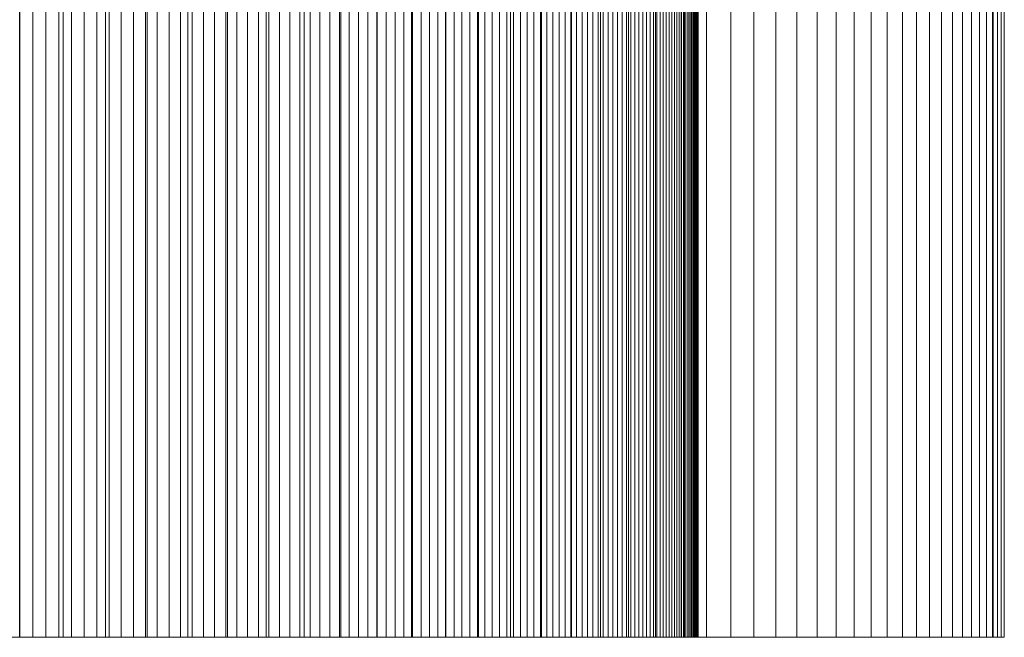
# Model space of a CAD drawing. Header units: centimetres. Extents: x -72 to 74, y -14 to 13.
# Tile 58 of 61: x 71.24 to 74.43, y 9.3 to 11.3. Entities that reach past the tile are written whole.
import ezdxf

# ---------------------------------------------------------------- set-up
doc = ezdxf.new("R2010")
doc.units = ezdxf.units.CM
doc.header["$LTSCALE"] = 2.54
doc.layers.add('Lucido design-1', color=7, linetype='Continuous')

# ---------------------------------------------------------------- blocks, each defined once
blk = doc.blocks.new('Gruppo-2-1')
at = {"color": 230, "linetype": 'Continuous', "lineweight": 9}
for points in [[(29.3447, 13.3, -58.895), (29.3447, 9.3, -58.895), (74.3955, 9.3, -58.895), (74.3955, 13.3, -58.895)], [(73.3955, 13.3, -57.895), (73.3955, 9.3, -57.895), (29.3447, 9.3, -57.895), (29.3447, 13.3, -57.895)], [(71.2015, 13.3, 109.9113), (71.2015, 9.3, 109.9113), (71.2444, 9.3, 109.7814), (71.2444, 13.3, 109.7814)], [(71.3841, 13.3, 112.3548), (71.3841, 9.3, 112.3548), (71.2432, 9.3, 112.7128), (71.2432, 13.3, 112.7128)], [(71.2444, 13.3, 109.7814), (71.2444, 9.3, 109.7814), (71.2868, 9.3, 109.6514), (71.2868, 13.3, 109.6514)], [(71.2868, 13.3, 109.6514), (71.2868, 9.3, 109.6514), (71.3289, 9.3, 109.5213), (71.3289, 13.3, 109.5213)], [(71.3289, 13.3, 109.5213), (71.3289, 9.3, 109.5213), (71.3705, 9.3, 109.391), (71.3705, 13.3, 109.391)], [(71.3705, 13.3, 109.391), (71.3705, 9.3, 109.391), (71.4118, 9.3, 109.2606), (71.4118, 13.3, 109.2606)], [(71.5219, 13.3, 111.9957), (71.5219, 9.3, 111.9957), (71.3841, 9.3, 112.3548), (71.3841, 13.3, 112.3548)], [(71.4118, 13.3, 109.2606), (71.4118, 9.3, 109.2606), (71.4526, 9.3, 109.1301), (71.4526, 13.3, 109.1301)], [(71.4526, 13.3, 109.1301), (71.4526, 9.3, 109.1301), (71.4931, 9.3, 108.9994), (71.4931, 13.3, 108.9994)], [(71.4931, 13.3, 108.9994), (71.4931, 9.3, 108.9994), (71.5331, 9.3, 108.8687), (71.5331, 13.3, 108.8687)], [(71.6566, 13.3, 111.6355), (71.6566, 9.3, 111.6355), (71.5219, 9.3, 111.9957), (71.5219, 13.3, 111.9957)], [(71.5331, 13.3, 108.8687), (71.5331, 9.3, 108.8687), (71.5727, 9.3, 108.7378), (71.5727, 13.3, 108.7378)], [(71.5727, 13.3, 108.7378), (71.5727, 9.3, 108.7378), (71.6119, 9.3, 108.6068), (71.6119, 13.3, 108.6068)], [(71.6119, 13.3, 108.6068), (71.6119, 9.3, 108.6068), (71.6508, 9.3, 108.4756), (71.6508, 13.3, 108.4756)], [(71.6508, 13.3, 108.4756), (71.6508, 9.3, 108.4756), (71.6892, 9.3, 108.3444), (71.6892, 13.3, 108.3444)], [(71.7882, 13.3, 111.2741), (71.7882, 9.3, 111.2741), (71.6566, 9.3, 111.6355), (71.6566, 13.3, 111.6355)], [(71.6892, 13.3, 108.3444), (71.6892, 9.3, 108.3444), (71.7272, 9.3, 108.213), (71.7272, 13.3, 108.213)], [(71.7272, 13.3, 108.213), (71.7272, 9.3, 108.213), (71.7647, 9.3, 108.0815), (71.7647, 13.3, 108.0815)], [(71.7647, 13.3, 108.0815), (71.7647, 9.3, 108.0815), (71.8019, 9.3, 107.9499), (71.8019, 13.3, 107.9499)], [(71.9168, 13.3, 110.9116), (71.9168, 9.3, 110.9116), (71.7882, 9.3, 111.2741), (71.7882, 13.3, 111.2741)], [(71.8019, 13.3, 107.9499), (71.8019, 9.3, 107.9499), (71.8387, 9.3, 107.8182), (71.8387, 13.3, 107.8182)], [(71.8387, 13.3, 107.8182), (71.8387, 9.3, 107.8182), (71.875, 9.3, 107.6863), (71.875, 13.3, 107.6863)], [(71.875, 13.3, 107.6863), (71.875, 9.3, 107.6863), (71.911, 9.3, 107.5544), (71.911, 13.3, 107.5544)], [(71.911, 13.3, 107.5544), (71.911, 9.3, 107.5544), (71.9465, 9.3, 107.4223), (71.9465, 13.3, 107.4223)], [(72.0422, 13.3, 110.548), (72.0422, 9.3, 110.548), (71.9168, 9.3, 110.9116), (71.9168, 13.3, 110.9116)], [(71.9465, 13.3, 107.4223), (71.9465, 9.3, 107.4223), (71.9817, 9.3, 107.2902), (71.9817, 13.3, 107.2902)], [(71.9817, 13.3, 107.2902), (71.9817, 9.3, 107.2902), (72.0164, 9.3, 107.1579), (72.0164, 13.3, 107.1579)], [(72.0164, 13.3, 107.1579), (72.0164, 9.3, 107.1579), (72.0507, 9.3, 107.0255), (72.0507, 13.3, 107.0255)], [(72.1645, 13.3, 110.1833), (72.1645, 9.3, 110.1833), (72.0422, 9.3, 110.548), (72.0422, 13.3, 110.548)], [(72.0507, 13.3, 107.0255), (72.0507, 9.3, 107.0255), (72.0846, 9.3, 106.893), (72.0846, 13.3, 106.893)], [(72.0846, 13.3, 106.893), (72.0846, 9.3, 106.893), (72.1181, 9.3, 106.7604), (72.1181, 13.3, 106.7604)], [(72.1181, 13.3, 106.7604), (72.1181, 9.3, 106.7604), (72.1511, 9.3, 106.6277), (72.1511, 13.3, 106.6277)], [(72.1511, 13.3, 106.6277), (72.1511, 9.3, 106.6277), (72.1838, 9.3, 106.4949), (72.1838, 13.3, 106.4949)], [(72.2837, 13.3, 109.8176), (72.2837, 9.3, 109.8176), (72.1645, 9.3, 110.1833), (72.1645, 13.3, 110.1833)], [(72.1838, 13.3, 106.4949), (72.1838, 9.3, 106.4949), (72.216, 9.3, 106.362), (72.216, 13.3, 106.362)], [(72.216, 13.3, 106.362), (72.216, 9.3, 106.362), (72.2479, 9.3, 106.229), (72.2479, 13.3, 106.229)], [(72.2479, 13.3, 106.229), (72.2479, 9.3, 106.229), (72.2793, 9.3, 106.0959), (72.2793, 13.3, 106.0959)], [(72.2793, 13.3, 106.0959), (72.2793, 9.3, 106.0959), (72.3103, 9.3, 105.9627), (72.3103, 13.3, 105.9627)], [(72.3998, 13.3, 109.4509), (72.3998, 9.3, 109.4509), (72.2837, 9.3, 109.8176), (72.2837, 13.3, 109.8176)], [(72.3103, 13.3, 105.9627), (72.3103, 9.3, 105.9627), (72.3409, 9.3, 105.8294), (72.3409, 13.3, 105.8294)], [(72.3409, 13.3, 105.8294), (72.3409, 9.3, 105.8294), (72.3711, 9.3, 105.696), (72.3711, 13.3, 105.696)], [(72.3711, 13.3, 105.696), (72.3711, 9.3, 105.696), (72.4008, 9.3, 105.5625), (72.4008, 13.3, 105.5625)], [(72.5127, 13.3, 109.0832), (72.5127, 9.3, 109.0832), (72.3998, 9.3, 109.4509), (72.3998, 13.3, 109.4509)], [(72.4008, 13.3, 105.5625), (72.4008, 9.3, 105.5625), (72.4302, 9.3, 105.429), (72.4302, 13.3, 105.429)], [(72.4302, 13.3, 105.429), (72.4302, 9.3, 105.429), (72.4591, 9.3, 105.2953), (72.4591, 13.3, 105.2953)], [(72.4591, 13.3, 105.2953), (72.4591, 9.3, 105.2953), (72.4876, 9.3, 105.1615), (72.4876, 13.3, 105.1615)], [(72.4876, 13.3, 105.1615), (72.4876, 9.3, 105.1615), (72.5157, 9.3, 105.0277), (72.5157, 13.3, 105.0277)], [(72.6225, 13.3, 108.7146), (72.6225, 9.3, 108.7146), (72.5127, 9.3, 109.0832), (72.5127, 13.3, 109.0832)], [(72.5157, 13.3, 105.0277), (72.5157, 9.3, 105.0277), (72.5434, 9.3, 104.8938), (72.5434, 13.3, 104.8938)], [(72.5434, 13.3, 104.8938), (72.5434, 9.3, 104.8938), (72.5707, 9.3, 104.7598), (72.5707, 13.3, 104.7598)], [(72.5707, 13.3, 104.7598), (72.5707, 9.3, 104.7598), (72.5975, 9.3, 104.6257), (72.5975, 13.3, 104.6257)], [(72.5975, 13.3, 104.6257), (72.5975, 9.3, 104.6257), (72.6239, 9.3, 104.4915), (72.6239, 13.3, 104.4915)], [(72.7291, 13.3, 108.345), (72.7291, 9.3, 108.345), (72.6225, 9.3, 108.7146), (72.6225, 13.3, 108.7146)], [(72.6239, 13.3, 104.4915), (72.6239, 9.3, 104.4915), (72.65, 9.3, 104.3572), (72.65, 13.3, 104.3572)], [(72.65, 13.3, 104.3572), (72.65, 9.3, 104.3572), (72.6756, 9.3, 104.2229), (72.6756, 13.3, 104.2229)], [(72.6756, 13.3, 104.2229), (72.6756, 9.3, 104.2229), (72.7007, 9.3, 104.0885), (72.7007, 13.3, 104.0885)], [(72.7007, 13.3, 104.0885), (72.7007, 9.3, 104.0885), (72.7255, 9.3, 103.954), (72.7255, 13.3, 103.954)], [(72.7255, 13.3, 103.954), (72.7255, 9.3, 103.954), (72.7499, 9.3, 103.8194), (72.7499, 13.3, 103.8194)], [(72.8326, 13.3, 107.9746), (72.8326, 9.3, 107.9746), (72.7291, 9.3, 108.345), (72.7291, 13.3, 108.345)], [(72.7499, 13.3, 103.8194), (72.7499, 9.3, 103.8194), (72.7738, 9.3, 103.6847), (72.7738, 13.3, 103.6847)], [(72.7738, 13.3, 103.6847), (72.7738, 9.3, 103.6847), (72.7973, 9.3, 103.55), (72.7973, 13.3, 103.55)], [(72.7973, 13.3, 103.55), (72.7973, 9.3, 103.55), (72.8204, 9.3, 103.4152), (72.8204, 13.3, 103.4152)], [(72.8204, 13.3, 103.4152), (72.8204, 9.3, 103.4152), (72.843, 9.3, 103.2804), (72.843, 13.3, 103.2804)], [(72.9329, 13.3, 107.6033), (72.9329, 9.3, 107.6033), (72.8326, 9.3, 107.9746), (72.8326, 13.3, 107.9746)], [(72.843, 13.3, 103.2804), (72.843, 9.3, 103.2804), (72.8653, 9.3, 103.1454), (72.8653, 13.3, 103.1454)], [(72.8653, 13.3, 103.1454), (72.8653, 9.3, 103.1454), (72.8871, 9.3, 103.0104), (72.8871, 13.3, 103.0104)], [(72.8871, 13.3, 103.0104), (72.8871, 9.3, 103.0104), (72.9085, 9.3, 102.8753), (72.9085, 13.3, 102.8753)], [(72.9085, 13.3, 102.8753), (72.9085, 9.3, 102.8753), (72.9295, 9.3, 102.7402), (72.9295, 13.3, 102.7402)], [(72.9295, 13.3, 102.7402), (72.9295, 9.3, 102.7402), (72.9501, 9.3, 102.605), (72.9501, 13.3, 102.605)], [(73.03, 13.3, 107.2311), (73.03, 9.3, 107.2311), (72.9329, 9.3, 107.6033), (72.9329, 13.3, 107.6033)], [(72.9501, 13.3, 102.605), (72.9501, 9.3, 102.605), (72.9703, 9.3, 102.4697), (72.9703, 13.3, 102.4697)], [(72.9703, 13.3, 102.4697), (72.9703, 9.3, 102.4697), (72.99, 9.3, 102.3344), (72.99, 13.3, 102.3344)], [(72.99, 13.3, 102.3344), (72.99, 9.3, 102.3344), (73.0093, 9.3, 102.199), (73.0093, 13.3, 102.199)], [(73.0093, 13.3, 102.199), (73.0093, 9.3, 102.199), (73.0282, 9.3, 102.0636), (73.0282, 13.3, 102.0636)], [(73.0282, 13.3, 102.0636), (73.0282, 9.3, 102.0636), (73.0467, 9.3, 101.9281), (73.0467, 13.3, 101.9281)], [(73.124, 13.3, 106.8581), (73.124, 9.3, 106.8581), (73.03, 9.3, 107.2311), (73.03, 13.3, 107.2311)], [(73.0467, 13.3, 101.9281), (73.0467, 9.3, 101.9281), (73.0647, 9.3, 101.7925), (73.0647, 13.3, 101.7925)], [(73.0647, 13.3, 101.7925), (73.0647, 9.3, 101.7925), (73.0823, 9.3, 101.6569), (73.0823, 13.3, 101.6569)], [(73.0823, 13.3, 101.6569), (73.0823, 9.3, 101.6569), (73.0995, 9.3, 101.5212), (73.0995, 13.3, 101.5212)], [(73.0995, 13.3, 101.5212), (73.0995, 9.3, 101.5212), (73.1163, 9.3, 101.3855), (73.1163, 13.3, 101.3855)], [(73.1163, 13.3, 101.3855), (73.1163, 9.3, 101.3855), (73.1327, 9.3, 101.2497), (73.1327, 13.3, 101.2497)], [(73.2147, 13.3, 106.4844), (73.2147, 9.3, 106.4844), (73.124, 9.3, 106.8581), (73.124, 13.3, 106.8581)], [(73.1327, 13.3, 101.2497), (73.1327, 9.3, 101.2497), (73.1486, 9.3, 101.1139), (73.1486, 13.3, 101.1139)], [(73.1486, 13.3, 101.1139), (73.1486, 9.3, 101.1139), (73.1642, 9.3, 100.978), (73.1642, 13.3, 100.978)], [(73.1642, 13.3, 100.978), (73.1642, 9.3, 100.978), (73.1792, 9.3, 100.8421), (73.1792, 13.3, 100.8421)], [(73.1792, 13.3, 100.8421), (73.1792, 9.3, 100.8421), (73.1939, 9.3, 100.7061), (73.1939, 13.3, 100.7061)], [(73.1939, 13.3, 100.7061), (73.1939, 9.3, 100.7061), (73.2082, 9.3, 100.5701), (73.2082, 13.3, 100.5701)], [(73.2082, 13.3, 100.5701), (73.2082, 9.3, 100.5701), (73.222, 9.3, 100.434), (73.222, 13.3, 100.434)], [(73.3023, 13.3, 106.1098), (73.3023, 9.3, 106.1098), (73.2147, 9.3, 106.4844), (73.2147, 13.3, 106.4844)], [(73.222, 13.3, 100.434), (73.222, 9.3, 100.434), (73.2354, 9.3, 100.2979), (73.2354, 13.3, 100.2979)], [(73.2354, 13.3, 100.2979), (73.2354, 9.3, 100.2979), (73.2484, 9.3, 100.1618), (73.2484, 13.3, 100.1618)], [(73.2484, 13.3, 100.1618), (73.2484, 9.3, 100.1618), (73.2609, 9.3, 100.0256), (73.2609, 13.3, 100.0256)], [(73.2609, 13.3, 100.0256), (73.2609, 9.3, 100.0256), (73.2731, 9.3, 99.8894), (73.2731, 13.3, 99.8894)], [(73.2731, 13.3, 99.8894), (73.2731, 9.3, 99.8894), (73.2848, 9.3, 99.7531), (73.2848, 13.3, 99.7531)], [(73.2848, 13.3, 99.7531), (73.2848, 9.3, 99.7531), (73.2961, 9.3, 99.6169), (73.2961, 13.3, 99.6169)], [(73.2961, 13.3, 99.6169), (73.2961, 9.3, 99.6169), (73.3069, 9.3, 99.4805), (73.3069, 13.3, 99.4805)], [(73.3866, 13.3, 105.7346), (73.3866, 9.3, 105.7346), (73.3023, 9.3, 106.1098), (73.3023, 13.3, 106.1098)], [(73.3069, 13.3, 99.4805), (73.3069, 9.3, 99.4805), (73.3174, 9.3, 99.3442), (73.3174, 13.3, 99.3442)], [(73.3174, 13.3, 99.3442), (73.3174, 9.3, 99.3442), (73.3274, 9.3, 99.2078), (73.3274, 13.3, 99.2078)], [(73.3274, 13.3, 99.2078), (73.3274, 9.3, 99.2078), (73.337, 9.3, 99.0714), (73.337, 13.3, 99.0714)], [(73.337, 13.3, 99.0714), (73.337, 9.3, 99.0714), (73.3462, 9.3, 98.9349), (73.3462, 13.3, 98.9349)], [(73.3462, 13.3, 98.9349), (73.3462, 9.3, 98.9349), (73.3549, 9.3, 98.7984), (73.3549, 13.3, 98.7984)], [(73.3549, 13.3, 98.7984), (73.3549, 9.3, 98.7984), (73.3632, 9.3, 98.6619), (73.3632, 13.3, 98.6619)], [(73.3632, 13.3, 98.6619), (73.3632, 9.3, 98.6619), (73.3711, 9.3, 98.5254), (73.3711, 13.3, 98.5254)], [(73.3711, 13.3, 98.5254), (73.3711, 9.3, 98.5254), (73.3786, 9.3, 98.3888), (73.3786, 13.3, 98.3888)], [(73.3786, 13.3, 98.3888), (73.3786, 9.3, 98.3888), (73.3856, 9.3, 98.2523), (73.3856, 13.3, 98.2523)], [(73.3856, 13.3, 98.2523), (73.3856, 9.3, 98.2523), (73.3923, 9.3, 98.1157), (73.3923, 13.3, 98.1157)], [(73.4677, 13.3, 105.3586), (73.4677, 9.3, 105.3586), (73.3866, 9.3, 105.7346), (73.3866, 13.3, 105.7346)], [(73.3923, 13.3, 98.1157), (73.3923, 9.3, 98.1157), (73.3985, 9.3, 97.979), (73.3985, 13.3, 97.979)], [(73.3955, 13.3, 95.1085), (73.3955, 9.3, 95.1085), (73.3955, 9.3, -57.895), (73.3955, 13.3, -57.895)], [(73.4305, 13.3, 95.1078), (73.4305, 9.3, 95.1078), (73.3955, 9.3, 95.1085), (73.3955, 13.3, 95.1085)], [(73.3985, 13.3, 97.979), (73.3985, 9.3, 97.979), (73.4042, 9.3, 97.8424), (73.4042, 13.3, 97.8424)], [(73.4042, 13.3, 97.8424), (73.4042, 9.3, 97.8424), (73.4096, 9.3, 97.7057), (73.4096, 13.3, 97.7057)], [(73.4096, 13.3, 97.7057), (73.4096, 9.3, 97.7057), (73.4145, 9.3, 97.5691), (73.4145, 13.3, 97.5691)], [(73.4145, 13.3, 97.5691), (73.4145, 9.3, 97.5691), (73.419, 9.3, 97.4324), (73.419, 13.3, 97.4324)], [(73.419, 13.3, 97.4324), (73.419, 9.3, 97.4324), (73.4231, 9.3, 97.2957), (73.4231, 13.3, 97.2957)], [(73.4231, 13.3, 97.2957), (73.4231, 9.3, 97.2957), (73.4267, 9.3, 97.159), (73.4267, 13.3, 97.159)], [(73.4267, 13.3, 97.159), (73.4267, 9.3, 97.159), (73.43, 9.3, 97.0223), (73.43, 13.3, 97.0223)], [(73.43, 13.3, 97.0223), (73.43, 9.3, 97.0223), (73.4328, 9.3, 96.8855), (73.4328, 13.3, 96.8855)], [(73.4332, 13.3, 95.2445), (73.4332, 9.3, 95.2445), (73.4305, 9.3, 95.1078), (73.4305, 13.3, 95.1078)], [(73.4328, 13.3, 96.8855), (73.4328, 9.3, 96.8855), (73.4351, 9.3, 96.7488), (73.4351, 13.3, 96.7488)], [(73.4355, 13.3, 95.3813), (73.4355, 9.3, 95.3813), (73.4332, 9.3, 95.2445), (73.4332, 13.3, 95.2445)], [(73.4351, 13.3, 96.7488), (73.4351, 9.3, 96.7488), (73.4371, 9.3, 96.6121), (73.4371, 13.3, 96.6121)], [(73.4374, 13.3, 95.518), (73.4374, 9.3, 95.518), (73.4355, 9.3, 95.3813), (73.4355, 13.3, 95.3813)], [(73.4371, 13.3, 96.6121), (73.4371, 9.3, 96.6121), (73.4386, 9.3, 96.4753), (73.4386, 13.3, 96.4753)], [(73.4389, 13.3, 95.6548), (73.4389, 9.3, 95.6548), (73.4374, 9.3, 95.518), (73.4374, 13.3, 95.518)], [(73.4386, 13.3, 96.4753), (73.4386, 9.3, 96.4753), (73.4397, 9.3, 96.3385), (73.4397, 13.3, 96.3385)], [(73.4399, 13.3, 95.7915), (73.4399, 9.3, 95.7915), (73.4389, 9.3, 95.6548), (73.4389, 13.3, 95.6548)], [(73.4397, 13.3, 96.3385), (73.4397, 9.3, 96.3385), (73.4404, 9.3, 96.2018), (73.4404, 13.3, 96.2018)], [(73.4405, 13.3, 95.9283), (73.4405, 9.3, 95.9283), (73.4399, 9.3, 95.7915), (73.4399, 13.3, 95.7915)], [(73.4404, 13.3, 96.2018), (73.4404, 9.3, 96.2018), (73.4407, 9.3, 96.065), (73.4407, 13.3, 96.065)], [(73.4407, 13.3, 96.065), (73.4407, 9.3, 96.065), (73.4405, 9.3, 95.9283), (73.4405, 13.3, 95.9283)], [(73.5457, 13.3, 104.9819), (73.5457, 9.3, 104.9819), (73.4677, 9.3, 105.3586), (73.4677, 13.3, 105.3586)], [(73.6204, 13.3, 104.6046), (73.6204, 9.3, 104.6046), (73.5457, 9.3, 104.9819), (73.5457, 13.3, 104.9819)], [(73.6918, 13.3, 104.2267), (73.6918, 9.3, 104.2267), (73.6204, 9.3, 104.6046), (73.6204, 13.3, 104.6046)], [(73.7601, 13.3, 103.8482), (73.7601, 9.3, 103.8482), (73.6918, 9.3, 104.2267), (73.6918, 13.3, 104.2267)], [(73.8251, 13.3, 103.4691), (73.8251, 9.3, 103.4691), (73.7601, 9.3, 103.8482), (73.7601, 13.3, 103.8482)], [(73.8868, 13.3, 103.0894), (73.8868, 9.3, 103.0894), (73.8251, 9.3, 103.4691), (73.8251, 13.3, 103.4691)], [(73.9454, 13.3, 102.7093), (73.9454, 9.3, 102.7093), (73.8868, 9.3, 103.0894), (73.8868, 13.3, 103.0894)], [(74.0006, 13.3, 102.3286), (74.0006, 9.3, 102.3286), (73.9454, 9.3, 102.7093), (73.9454, 13.3, 102.7093)], [(74.0526, 13.3, 101.9475), (74.0526, 9.3, 101.9475), (74.0006, 9.3, 102.3286), (74.0006, 13.3, 102.3286)], [(74.1014, 13.3, 101.566), (74.1014, 9.3, 101.566), (74.0526, 9.3, 101.9475), (74.0526, 13.3, 101.9475)], [(74.1469, 13.3, 101.1841), (74.1469, 9.3, 101.1841), (74.1014, 9.3, 101.566), (74.1014, 13.3, 101.566)], [(74.1891, 13.3, 100.8018), (74.1891, 9.3, 100.8018), (74.1469, 9.3, 101.1841), (74.1469, 13.3, 101.1841)], [(74.228, 13.3, 100.4191), (74.228, 9.3, 100.4191), (74.1891, 9.3, 100.8018), (74.1891, 13.3, 100.8018)], [(74.2637, 13.3, 100.0362), (74.2637, 9.3, 100.0362), (74.228, 9.3, 100.4191), (74.228, 13.3, 100.4191)], [(74.2961, 13.3, 99.6529), (74.2961, 9.3, 99.6529), (74.2637, 9.3, 100.0362), (74.2637, 13.3, 100.0362)], [(74.3252, 13.3, 99.2694), (74.3252, 9.3, 99.2694), (74.2961, 9.3, 99.6529), (74.2961, 13.3, 99.6529)], [(74.3511, 13.3, 98.8856), (74.3511, 9.3, 98.8856), (74.3252, 9.3, 99.2694), (74.3252, 13.3, 99.2694)], [(74.3737, 13.3, 98.5016), (74.3737, 9.3, 98.5016), (74.3511, 9.3, 98.8856), (74.3511, 13.3, 98.8856)], [(74.393, 13.3, 98.1175), (74.393, 9.3, 98.1175), (74.3737, 9.3, 98.5016), (74.3737, 13.3, 98.5016)], [(74.409, 13.3, 97.7332), (74.409, 9.3, 97.7332), (74.393, 9.3, 98.1175), (74.393, 13.3, 98.1175)], [(74.3955, 13.3, 94.8454), (74.3955, 9.3, 94.8454), (74.4314, 9.3, 94.8446), (74.4314, 13.3, 94.8446)], [(74.3955, 13.3, -58.895), (74.3955, 9.3, -58.895), (74.3955, 9.3, 94.8454), (74.3955, 13.3, 94.8454)], [(74.4217, 13.3, 97.3488), (74.4217, 9.3, 97.3488), (74.409, 9.3, 97.7332), (74.409, 13.3, 97.7332)], [(74.4314, 13.3, 94.8446), (74.4314, 9.3, 94.8446), (74.4217, 9.3, 97.3488), (74.4217, 13.3, 97.3488)]]:
    blk.add_3dface(points, dxfattribs=at)
for points, invisible_edges in [([(29.3447, 9.3, -58.895), (29.3447, 9.3, -57.895), (73.3955, 9.3, -57.895), (29.3447, 9.3, -58.895)], 12), ([(74.3955, 9.3, -58.895), (29.3447, 9.3, -58.895), (73.3955, 9.3, -57.895), (74.3955, 9.3, -58.895)], 14), ([(70.4611, 9.3, 111.9701), (71.2432, 9.3, 112.7128), (71.5219, 9.3, 111.9957), (70.4611, 9.3, 111.9701)], 15), ([(70.5103, 9.3, 111.8425), (70.4611, 9.3, 111.9701), (71.5219, 9.3, 111.9957), (70.5103, 9.3, 111.8425)], 14), ([(70.5592, 9.3, 111.7148), (70.5103, 9.3, 111.8425), (71.5219, 9.3, 111.9957), (70.5592, 9.3, 111.7148)], 14), ([(70.6077, 9.3, 111.5869), (70.5592, 9.3, 111.7148), (71.5219, 9.3, 111.9957), (70.6077, 9.3, 111.5869)], 14), ([(70.6558, 9.3, 111.4589), (70.6077, 9.3, 111.5869), (71.5219, 9.3, 111.9957), (70.6558, 9.3, 111.4589)], 14), ([(70.7034, 9.3, 111.3307), (70.6558, 9.3, 111.4589), (71.5219, 9.3, 111.9957), (70.7034, 9.3, 111.3307)], 14), ([(70.7034, 9.3, 111.3307), (71.5219, 9.3, 111.9957), (71.7882, 9.3, 111.2741), (70.7034, 9.3, 111.3307)], 15), ([(70.7507, 9.3, 111.2024), (70.7034, 9.3, 111.3307), (71.7882, 9.3, 111.2741), (70.7507, 9.3, 111.2024)], 14), ([(70.7976, 9.3, 111.0739), (70.7507, 9.3, 111.2024), (71.7882, 9.3, 111.2741), (70.7976, 9.3, 111.0739)], 14), ([(70.8441, 9.3, 110.9453), (70.7976, 9.3, 111.0739), (71.7882, 9.3, 111.2741), (70.8441, 9.3, 110.9453)], 14), ([(70.8902, 9.3, 110.8165), (70.8441, 9.3, 110.9453), (71.7882, 9.3, 111.2741), (70.8902, 9.3, 110.8165)], 14), ([(70.8902, 9.3, 110.8165), (71.7882, 9.3, 111.2741), (71.9168, 9.3, 110.9116), (70.8902, 9.3, 110.8165)], 13), ([(70.9359, 9.3, 110.6876), (70.8902, 9.3, 110.8165), (71.9168, 9.3, 110.9116), (70.9359, 9.3, 110.6876)], 14), ([(70.9811, 9.3, 110.5586), (70.9359, 9.3, 110.6876), (71.9168, 9.3, 110.9116), (70.9811, 9.3, 110.5586)], 14), ([(71.026, 9.3, 110.4294), (70.9811, 9.3, 110.5586), (71.9168, 9.3, 110.9116), (71.026, 9.3, 110.4294)], 14), ([(71.0705, 9.3, 110.3), (71.026, 9.3, 110.4294), (71.9168, 9.3, 110.9116), (71.0705, 9.3, 110.3)], 14), ([(71.1146, 9.3, 110.1706), (71.0705, 9.3, 110.3), (71.9168, 9.3, 110.9116), (71.1146, 9.3, 110.1706)], 14), ([(71.1146, 9.3, 110.1706), (71.9168, 9.3, 110.9116), (72.1645, 9.3, 110.1833), (71.1146, 9.3, 110.1706)], 15), ([(71.1582, 9.3, 110.041), (71.1146, 9.3, 110.1706), (72.1645, 9.3, 110.1833), (71.1582, 9.3, 110.041)], 14), ([(71.2015, 9.3, 109.9113), (71.1582, 9.3, 110.041), (72.1645, 9.3, 110.1833), (71.2015, 9.3, 109.9113)], 14), ([(71.2444, 9.3, 109.7814), (71.2015, 9.3, 109.9113), (72.1645, 9.3, 110.1833), (71.2444, 9.3, 109.7814)], 14), ([(71.2432, 9.3, 112.7128), (71.3841, 9.3, 112.3548), (71.5219, 9.3, 111.9957), (71.2432, 9.3, 112.7128)], 12), ([(71.2868, 9.3, 109.6514), (71.2444, 9.3, 109.7814), (72.1645, 9.3, 110.1833), (71.2868, 9.3, 109.6514)], 14), ([(71.3289, 9.3, 109.5213), (71.2868, 9.3, 109.6514), (72.1645, 9.3, 110.1833), (71.3289, 9.3, 109.5213)], 14), ([(71.3289, 9.3, 109.5213), (72.1645, 9.3, 110.1833), (72.3998, 9.3, 109.4509), (71.3289, 9.3, 109.5213)], 15), ([(71.3705, 9.3, 109.391), (71.3289, 9.3, 109.5213), (72.3998, 9.3, 109.4509), (71.3705, 9.3, 109.391)], 14), ([(71.4118, 9.3, 109.2606), (71.3705, 9.3, 109.391), (72.3998, 9.3, 109.4509), (71.4118, 9.3, 109.2606)], 14), ([(71.4526, 9.3, 109.1301), (71.4118, 9.3, 109.2606), (72.3998, 9.3, 109.4509), (71.4526, 9.3, 109.1301)], 14), ([(71.4931, 9.3, 108.9994), (71.4526, 9.3, 109.1301), (72.3998, 9.3, 109.4509), (71.4931, 9.3, 108.9994)], 14), ([(71.4931, 9.3, 108.9994), (72.3998, 9.3, 109.4509), (72.5127, 9.3, 109.0832), (71.4931, 9.3, 108.9994)], 13), ([(71.5331, 9.3, 108.8687), (71.4931, 9.3, 108.9994), (72.5127, 9.3, 109.0832), (71.5331, 9.3, 108.8687)], 14), ([(71.5219, 9.3, 111.9957), (71.6566, 9.3, 111.6355), (71.7882, 9.3, 111.2741), (71.5219, 9.3, 111.9957)], 12), ([(71.5727, 9.3, 108.7378), (71.5331, 9.3, 108.8687), (72.5127, 9.3, 109.0832), (71.5727, 9.3, 108.7378)], 14), ([(71.6119, 9.3, 108.6068), (71.5727, 9.3, 108.7378), (72.5127, 9.3, 109.0832), (71.6119, 9.3, 108.6068)], 14), ([(71.6508, 9.3, 108.4756), (71.6119, 9.3, 108.6068), (72.5127, 9.3, 109.0832), (71.6508, 9.3, 108.4756)], 14), ([(71.6508, 9.3, 108.4756), (72.5127, 9.3, 109.0832), (72.7291, 9.3, 108.345), (71.6508, 9.3, 108.4756)], 15), ([(71.6892, 9.3, 108.3444), (71.6508, 9.3, 108.4756), (72.7291, 9.3, 108.345), (71.6892, 9.3, 108.3444)], 14), ([(71.7272, 9.3, 108.213), (71.6892, 9.3, 108.3444), (72.7291, 9.3, 108.345), (71.7272, 9.3, 108.213)], 14), ([(71.7647, 9.3, 108.0815), (71.7272, 9.3, 108.213), (72.7291, 9.3, 108.345), (71.7647, 9.3, 108.0815)], 14), ([(71.8019, 9.3, 107.9499), (71.7647, 9.3, 108.0815), (72.7291, 9.3, 108.345), (71.8019, 9.3, 107.9499)], 14), ([(71.8019, 9.3, 107.9499), (72.7291, 9.3, 108.345), (72.8326, 9.3, 107.9746), (71.8019, 9.3, 107.9499)], 13), ([(71.8387, 9.3, 107.8182), (71.8019, 9.3, 107.9499), (72.8326, 9.3, 107.9746), (71.8387, 9.3, 107.8182)], 14), ([(71.875, 9.3, 107.6863), (71.8387, 9.3, 107.8182), (72.8326, 9.3, 107.9746), (71.875, 9.3, 107.6863)], 14), ([(71.911, 9.3, 107.5544), (71.875, 9.3, 107.6863), (72.8326, 9.3, 107.9746), (71.911, 9.3, 107.5544)], 14), ([(71.9465, 9.3, 107.4223), (71.911, 9.3, 107.5544), (72.8326, 9.3, 107.9746), (71.9465, 9.3, 107.4223)], 14), ([(71.9168, 9.3, 110.9116), (72.0422, 9.3, 110.548), (72.1645, 9.3, 110.1833), (71.9168, 9.3, 110.9116)], 12), ([(71.9817, 9.3, 107.2902), (71.9465, 9.3, 107.4223), (72.8326, 9.3, 107.9746), (71.9817, 9.3, 107.2902)], 14), ([(71.9817, 9.3, 107.2902), (72.8326, 9.3, 107.9746), (73.03, 9.3, 107.2311), (71.9817, 9.3, 107.2902)], 15), ([(72.0164, 9.3, 107.1579), (71.9817, 9.3, 107.2902), (73.03, 9.3, 107.2311), (72.0164, 9.3, 107.1579)], 14), ([(72.0507, 9.3, 107.0255), (72.0164, 9.3, 107.1579), (73.03, 9.3, 107.2311), (72.0507, 9.3, 107.0255)], 14), ([(72.0846, 9.3, 106.893), (72.0507, 9.3, 107.0255), (73.03, 9.3, 107.2311), (72.0846, 9.3, 106.893)], 14), ([(72.1181, 9.3, 106.7604), (72.0846, 9.3, 106.893), (73.03, 9.3, 107.2311), (72.1181, 9.3, 106.7604)], 14), ([(72.1511, 9.3, 106.6277), (72.1181, 9.3, 106.7604), (73.03, 9.3, 107.2311), (72.1511, 9.3, 106.6277)], 14), ([(72.1511, 9.3, 106.6277), (73.03, 9.3, 107.2311), (73.2147, 9.3, 106.4844), (72.1511, 9.3, 106.6277)], 15), ([(72.1838, 9.3, 106.4949), (72.1511, 9.3, 106.6277), (73.2147, 9.3, 106.4844), (72.1838, 9.3, 106.4949)], 14), ([(72.1645, 9.3, 110.1833), (72.2837, 9.3, 109.8176), (72.3998, 9.3, 109.4509), (72.1645, 9.3, 110.1833)], 12), ([(72.216, 9.3, 106.362), (72.1838, 9.3, 106.4949), (73.2147, 9.3, 106.4844), (72.216, 9.3, 106.362)], 14), ([(72.2479, 9.3, 106.229), (72.216, 9.3, 106.362), (73.2147, 9.3, 106.4844), (72.2479, 9.3, 106.229)], 14), ([(72.2793, 9.3, 106.0959), (72.2479, 9.3, 106.229), (73.2147, 9.3, 106.4844), (72.2793, 9.3, 106.0959)], 14), ([(72.2793, 9.3, 106.0959), (73.2147, 9.3, 106.4844), (73.3023, 9.3, 106.1098), (72.2793, 9.3, 106.0959)], 13), ([(72.3103, 9.3, 105.9627), (72.2793, 9.3, 106.0959), (73.3023, 9.3, 106.1098), (72.3103, 9.3, 105.9627)], 14), ([(72.3409, 9.3, 105.8294), (72.3103, 9.3, 105.9627), (73.3023, 9.3, 106.1098), (72.3409, 9.3, 105.8294)], 14), ([(72.3711, 9.3, 105.696), (72.3409, 9.3, 105.8294), (73.3023, 9.3, 106.1098), (72.3711, 9.3, 105.696)], 14), ([(72.4008, 9.3, 105.5625), (72.3711, 9.3, 105.696), (73.3023, 9.3, 106.1098), (72.4008, 9.3, 105.5625)], 14), ([(72.4008, 9.3, 105.5625), (73.3023, 9.3, 106.1098), (73.4677, 9.3, 105.3586), (72.4008, 9.3, 105.5625)], 15), ([(72.4302, 9.3, 105.429), (72.4008, 9.3, 105.5625), (73.4677, 9.3, 105.3586), (72.4302, 9.3, 105.429)], 14), ([(72.4591, 9.3, 105.2953), (72.4302, 9.3, 105.429), (73.4677, 9.3, 105.3586), (72.4591, 9.3, 105.2953)], 14), ([(72.4876, 9.3, 105.1615), (72.4591, 9.3, 105.2953), (73.4677, 9.3, 105.3586), (72.4876, 9.3, 105.1615)], 14), ([(72.5157, 9.3, 105.0277), (72.4876, 9.3, 105.1615), (73.4677, 9.3, 105.3586), (72.5157, 9.3, 105.0277)], 14), ([(72.5127, 9.3, 109.0832), (72.6225, 9.3, 108.7146), (72.7291, 9.3, 108.345), (72.5127, 9.3, 109.0832)], 12), ([(72.5157, 9.3, 105.0277), (73.4677, 9.3, 105.3586), (73.5457, 9.3, 104.9819), (72.5157, 9.3, 105.0277)], 13), ([(72.5434, 9.3, 104.8938), (72.5157, 9.3, 105.0277), (73.5457, 9.3, 104.9819), (72.5434, 9.3, 104.8938)], 14), ([(72.5707, 9.3, 104.7598), (72.5434, 9.3, 104.8938), (73.5457, 9.3, 104.9819), (72.5707, 9.3, 104.7598)], 14), ([(72.5975, 9.3, 104.6257), (72.5707, 9.3, 104.7598), (73.5457, 9.3, 104.9819), (72.5975, 9.3, 104.6257)], 14), ([(72.6239, 9.3, 104.4915), (72.5975, 9.3, 104.6257), (73.5457, 9.3, 104.9819), (72.6239, 9.3, 104.4915)], 14), ([(72.65, 9.3, 104.3572), (72.6239, 9.3, 104.4915), (73.5457, 9.3, 104.9819), (72.65, 9.3, 104.3572)], 14), ([(72.65, 9.3, 104.3572), (73.5457, 9.3, 104.9819), (73.6918, 9.3, 104.2267), (72.65, 9.3, 104.3572)], 15), ([(72.6756, 9.3, 104.2229), (72.65, 9.3, 104.3572), (73.6918, 9.3, 104.2267), (72.6756, 9.3, 104.2229)], 14), ([(72.7007, 9.3, 104.0885), (72.6756, 9.3, 104.2229), (73.6918, 9.3, 104.2267), (72.7007, 9.3, 104.0885)], 14), ([(72.7255, 9.3, 103.954), (72.7007, 9.3, 104.0885), (73.6918, 9.3, 104.2267), (72.7255, 9.3, 103.954)], 14), ([(72.7499, 9.3, 103.8194), (72.7255, 9.3, 103.954), (73.6918, 9.3, 104.2267), (72.7499, 9.3, 103.8194)], 14), ([(72.7738, 9.3, 103.6847), (72.7499, 9.3, 103.8194), (73.6918, 9.3, 104.2267), (72.7738, 9.3, 103.6847)], 14), ([(72.7738, 9.3, 103.6847), (73.6918, 9.3, 104.2267), (73.8251, 9.3, 103.4691), (72.7738, 9.3, 103.6847)], 15), ([(72.7973, 9.3, 103.55), (72.7738, 9.3, 103.6847), (73.8251, 9.3, 103.4691), (72.7973, 9.3, 103.55)], 14), ([(72.8204, 9.3, 103.4152), (72.7973, 9.3, 103.55), (73.8251, 9.3, 103.4691), (72.8204, 9.3, 103.4152)], 14), ([(72.843, 9.3, 103.2804), (72.8204, 9.3, 103.4152), (73.8251, 9.3, 103.4691), (72.843, 9.3, 103.2804)], 14), ([(72.8326, 9.3, 107.9746), (72.9329, 9.3, 107.6033), (73.03, 9.3, 107.2311), (72.8326, 9.3, 107.9746)], 12), ([(72.8653, 9.3, 103.1454), (72.843, 9.3, 103.2804), (73.8251, 9.3, 103.4691), (72.8653, 9.3, 103.1454)], 14), ([(72.8653, 9.3, 103.1454), (73.8251, 9.3, 103.4691), (73.8868, 9.3, 103.0894), (72.8653, 9.3, 103.1454)], 13), ([(72.8871, 9.3, 103.0104), (72.8653, 9.3, 103.1454), (73.8868, 9.3, 103.0894), (72.8871, 9.3, 103.0104)], 14), ([(72.9085, 9.3, 102.8753), (72.8871, 9.3, 103.0104), (73.8868, 9.3, 103.0894), (72.9085, 9.3, 102.8753)], 14), ([(72.9295, 9.3, 102.7402), (72.9085, 9.3, 102.8753), (73.8868, 9.3, 103.0894), (72.9295, 9.3, 102.7402)], 14), ([(72.9501, 9.3, 102.605), (72.9295, 9.3, 102.7402), (73.8868, 9.3, 103.0894), (72.9501, 9.3, 102.605)], 14), ([(72.9501, 9.3, 102.605), (73.8868, 9.3, 103.0894), (74.0006, 9.3, 102.3286), (72.9501, 9.3, 102.605)], 15), ([(72.9703, 9.3, 102.4697), (72.9501, 9.3, 102.605), (74.0006, 9.3, 102.3286), (72.9703, 9.3, 102.4697)], 14), ([(72.99, 9.3, 102.3344), (72.9703, 9.3, 102.4697), (74.0006, 9.3, 102.3286), (72.99, 9.3, 102.3344)], 14), ([(73.0093, 9.3, 102.199), (72.99, 9.3, 102.3344), (74.0006, 9.3, 102.3286), (73.0093, 9.3, 102.199)], 14), ([(73.0282, 9.3, 102.0636), (73.0093, 9.3, 102.199), (74.0006, 9.3, 102.3286), (73.0282, 9.3, 102.0636)], 14), ([(73.0467, 9.3, 101.9281), (73.0282, 9.3, 102.0636), (74.0006, 9.3, 102.3286), (73.0467, 9.3, 101.9281)], 14), ([(73.03, 9.3, 107.2311), (73.124, 9.3, 106.8581), (73.2147, 9.3, 106.4844), (73.03, 9.3, 107.2311)], 12), ([(73.0647, 9.3, 101.7925), (73.0467, 9.3, 101.9281), (74.0006, 9.3, 102.3286), (73.0647, 9.3, 101.7925)], 14), ([(73.0647, 9.3, 101.7925), (74.0006, 9.3, 102.3286), (74.1014, 9.3, 101.566), (73.0647, 9.3, 101.7925)], 15), ([(73.0823, 9.3, 101.6569), (73.0647, 9.3, 101.7925), (74.1014, 9.3, 101.566), (73.0823, 9.3, 101.6569)], 14), ([(73.0995, 9.3, 101.5212), (73.0823, 9.3, 101.6569), (74.1014, 9.3, 101.566), (73.0995, 9.3, 101.5212)], 14), ([(73.1163, 9.3, 101.3855), (73.0995, 9.3, 101.5212), (74.1014, 9.3, 101.566), (73.1163, 9.3, 101.3855)], 14), ([(73.1327, 9.3, 101.2497), (73.1163, 9.3, 101.3855), (74.1014, 9.3, 101.566), (73.1327, 9.3, 101.2497)], 14), ([(73.1486, 9.3, 101.1139), (73.1327, 9.3, 101.2497), (74.1014, 9.3, 101.566), (73.1486, 9.3, 101.1139)], 14), ([(73.1486, 9.3, 101.1139), (74.1014, 9.3, 101.566), (74.1891, 9.3, 100.8018), (73.1486, 9.3, 101.1139)], 15), ([(73.1642, 9.3, 100.978), (73.1486, 9.3, 101.1139), (74.1891, 9.3, 100.8018), (73.1642, 9.3, 100.978)], 14), ([(73.1792, 9.3, 100.8421), (73.1642, 9.3, 100.978), (74.1891, 9.3, 100.8018), (73.1792, 9.3, 100.8421)], 14), ([(73.1939, 9.3, 100.7061), (73.1792, 9.3, 100.8421), (74.1891, 9.3, 100.8018), (73.1939, 9.3, 100.7061)], 14), ([(73.2082, 9.3, 100.5701), (73.1939, 9.3, 100.7061), (74.1891, 9.3, 100.8018), (73.2082, 9.3, 100.5701)], 14), ([(73.2082, 9.3, 100.5701), (74.1891, 9.3, 100.8018), (74.228, 9.3, 100.4191), (73.2082, 9.3, 100.5701)], 13), ([(73.222, 9.3, 100.434), (73.2082, 9.3, 100.5701), (74.228, 9.3, 100.4191), (73.222, 9.3, 100.434)], 14), ([(73.2354, 9.3, 100.2979), (73.222, 9.3, 100.434), (74.228, 9.3, 100.4191), (73.2354, 9.3, 100.2979)], 14), ([(73.2484, 9.3, 100.1618), (73.2354, 9.3, 100.2979), (74.228, 9.3, 100.4191), (73.2484, 9.3, 100.1618)], 14), ([(73.2609, 9.3, 100.0256), (73.2484, 9.3, 100.1618), (74.228, 9.3, 100.4191), (73.2609, 9.3, 100.0256)], 14), ([(73.2731, 9.3, 99.8894), (73.2609, 9.3, 100.0256), (74.228, 9.3, 100.4191), (73.2731, 9.3, 99.8894)], 14), ([(73.2731, 9.3, 99.8894), (74.228, 9.3, 100.4191), (74.2961, 9.3, 99.6529), (73.2731, 9.3, 99.8894)], 15), ([(73.2848, 9.3, 99.7531), (73.2731, 9.3, 99.8894), (74.2961, 9.3, 99.6529), (73.2848, 9.3, 99.7531)], 14), ([(73.2961, 9.3, 99.6169), (73.2848, 9.3, 99.7531), (74.2961, 9.3, 99.6529), (73.2961, 9.3, 99.6169)], 14), ([(73.3069, 9.3, 99.4805), (73.2961, 9.3, 99.6169), (74.2961, 9.3, 99.6529), (73.3069, 9.3, 99.4805)], 14), ([(73.3023, 9.3, 106.1098), (73.3866, 9.3, 105.7346), (73.4677, 9.3, 105.3586), (73.3023, 9.3, 106.1098)], 12), ([(73.3174, 9.3, 99.3442), (73.3069, 9.3, 99.4805), (74.2961, 9.3, 99.6529), (73.3174, 9.3, 99.3442)], 14), ([(73.3274, 9.3, 99.2078), (73.3174, 9.3, 99.3442), (74.2961, 9.3, 99.6529), (73.3274, 9.3, 99.2078)], 14), ([(73.3274, 9.3, 99.2078), (74.2961, 9.3, 99.6529), (74.3511, 9.3, 98.8856), (73.3274, 9.3, 99.2078)], 15), ([(73.337, 9.3, 99.0714), (73.3274, 9.3, 99.2078), (74.3511, 9.3, 98.8856), (73.337, 9.3, 99.0714)], 14), ([(73.3462, 9.3, 98.9349), (73.337, 9.3, 99.0714), (74.3511, 9.3, 98.8856), (73.3462, 9.3, 98.9349)], 14), ([(73.3549, 9.3, 98.7984), (73.3462, 9.3, 98.9349), (74.3511, 9.3, 98.8856), (73.3549, 9.3, 98.7984)], 14), ([(73.3632, 9.3, 98.6619), (73.3549, 9.3, 98.7984), (74.3511, 9.3, 98.8856), (73.3632, 9.3, 98.6619)], 14), ([(73.3632, 9.3, 98.6619), (74.3511, 9.3, 98.8856), (74.3737, 9.3, 98.5016), (73.3632, 9.3, 98.6619)], 13), ([(73.3711, 9.3, 98.5254), (73.3632, 9.3, 98.6619), (74.3737, 9.3, 98.5016), (73.3711, 9.3, 98.5254)], 14), ([(73.3786, 9.3, 98.3888), (73.3711, 9.3, 98.5254), (74.3737, 9.3, 98.5016), (73.3786, 9.3, 98.3888)], 14), ([(73.3856, 9.3, 98.2523), (73.3786, 9.3, 98.3888), (74.3737, 9.3, 98.5016), (73.3856, 9.3, 98.2523)], 14), ([(73.3923, 9.3, 98.1157), (73.3856, 9.3, 98.2523), (74.3737, 9.3, 98.5016), (73.3923, 9.3, 98.1157)], 14), ([(73.3923, 9.3, 98.1157), (74.3737, 9.3, 98.5016), (74.409, 9.3, 97.7332), (73.3923, 9.3, 98.1157)], 15), ([(73.3985, 9.3, 97.979), (73.3923, 9.3, 98.1157), (74.409, 9.3, 97.7332), (73.3985, 9.3, 97.979)], 14), ([(73.3955, 9.3, 95.1085), (73.4305, 9.3, 95.1078), (74.3955, 9.3, 94.8454), (73.3955, 9.3, 95.1085)], 14), ([(74.3955, 9.3, 94.8454), (74.3955, 9.3, -58.895), (73.3955, 9.3, -57.895), (74.3955, 9.3, 94.8454)], 14), ([(74.3955, 9.3, 94.8454), (73.3955, 9.3, -57.895), (73.3955, 9.3, 95.1085), (74.3955, 9.3, 94.8454)], 13), ([(73.4042, 9.3, 97.8424), (73.3985, 9.3, 97.979), (74.409, 9.3, 97.7332), (73.4042, 9.3, 97.8424)], 14), ([(73.4096, 9.3, 97.7057), (73.4042, 9.3, 97.8424), (74.409, 9.3, 97.7332), (73.4096, 9.3, 97.7057)], 14), ([(73.4145, 9.3, 97.5691), (73.4096, 9.3, 97.7057), (74.409, 9.3, 97.7332), (73.4145, 9.3, 97.5691)], 14), ([(73.4145, 9.3, 97.5691), (74.409, 9.3, 97.7332), (74.4217, 9.3, 97.3488), (73.4145, 9.3, 97.5691)], 13), ([(73.419, 9.3, 97.4324), (73.4145, 9.3, 97.5691), (74.4217, 9.3, 97.3488), (73.419, 9.3, 97.4324)], 14), ([(73.4231, 9.3, 97.2957), (73.419, 9.3, 97.4324), (74.4217, 9.3, 97.3488), (73.4231, 9.3, 97.2957)], 14), ([(73.4267, 9.3, 97.159), (73.4231, 9.3, 97.2957), (74.4217, 9.3, 97.3488), (73.4267, 9.3, 97.159)], 14), ([(73.43, 9.3, 97.0223), (73.4267, 9.3, 97.159), (74.4217, 9.3, 97.3488), (73.43, 9.3, 97.0223)], 14), ([(73.4328, 9.3, 96.8855), (73.43, 9.3, 97.0223), (74.4217, 9.3, 97.3488), (73.4328, 9.3, 96.8855)], 14), ([(73.4305, 9.3, 95.1078), (73.4332, 9.3, 95.2445), (74.4314, 9.3, 94.8446), (73.4305, 9.3, 95.1078)], 14), ([(73.4305, 9.3, 95.1078), (74.4314, 9.3, 94.8446), (74.3955, 9.3, 94.8454), (73.4305, 9.3, 95.1078)], 13), ([(73.4351, 9.3, 96.7488), (73.4328, 9.3, 96.8855), (74.4217, 9.3, 97.3488), (73.4351, 9.3, 96.7488)], 14), ([(73.4332, 9.3, 95.2445), (73.4355, 9.3, 95.3813), (74.4314, 9.3, 94.8446), (73.4332, 9.3, 95.2445)], 14), ([(73.4371, 9.3, 96.6121), (73.4351, 9.3, 96.7488), (74.4217, 9.3, 97.3488), (73.4371, 9.3, 96.6121)], 14), ([(73.4355, 9.3, 95.3813), (73.4374, 9.3, 95.518), (74.4314, 9.3, 94.8446), (73.4355, 9.3, 95.3813)], 14), ([(73.4386, 9.3, 96.4753), (73.4371, 9.3, 96.6121), (74.4217, 9.3, 97.3488), (73.4386, 9.3, 96.4753)], 14), ([(73.4374, 9.3, 95.518), (73.4389, 9.3, 95.6548), (74.4314, 9.3, 94.8446), (73.4374, 9.3, 95.518)], 14), ([(73.4397, 9.3, 96.3385), (73.4386, 9.3, 96.4753), (74.4217, 9.3, 97.3488), (73.4397, 9.3, 96.3385)], 14), ([(73.4389, 9.3, 95.6548), (73.4399, 9.3, 95.7915), (74.4314, 9.3, 94.8446), (73.4389, 9.3, 95.6548)], 14), ([(73.4404, 9.3, 96.2018), (73.4397, 9.3, 96.3385), (74.4217, 9.3, 97.3488), (73.4404, 9.3, 96.2018)], 14), ([(73.4399, 9.3, 95.7915), (73.4405, 9.3, 95.9283), (74.4314, 9.3, 94.8446), (73.4399, 9.3, 95.7915)], 14), ([(73.4407, 9.3, 96.065), (73.4404, 9.3, 96.2018), (74.4217, 9.3, 97.3488), (73.4407, 9.3, 96.065)], 14), ([(73.4405, 9.3, 95.9283), (73.4407, 9.3, 96.065), (74.4314, 9.3, 94.8446), (73.4405, 9.3, 95.9283)], 14), ([(73.4407, 9.3, 96.065), (74.4217, 9.3, 97.3488), (74.4314, 9.3, 94.8446), (73.4407, 9.3, 96.065)], 13), ([(73.5457, 9.3, 104.9819), (73.6204, 9.3, 104.6046), (73.6918, 9.3, 104.2267), (73.5457, 9.3, 104.9819)], 12), ([(73.6918, 9.3, 104.2267), (73.7601, 9.3, 103.8482), (73.8251, 9.3, 103.4691), (73.6918, 9.3, 104.2267)], 12), ([(73.8868, 9.3, 103.0894), (73.9454, 9.3, 102.7093), (74.0006, 9.3, 102.3286), (73.8868, 9.3, 103.0894)], 12), ([(74.0006, 9.3, 102.3286), (74.0526, 9.3, 101.9475), (74.1014, 9.3, 101.566), (74.0006, 9.3, 102.3286)], 12), ([(74.1014, 9.3, 101.566), (74.1469, 9.3, 101.1841), (74.1891, 9.3, 100.8018), (74.1014, 9.3, 101.566)], 12), ([(74.228, 9.3, 100.4191), (74.2637, 9.3, 100.0362), (74.2961, 9.3, 99.6529), (74.228, 9.3, 100.4191)], 12), ([(74.2961, 9.3, 99.6529), (74.3252, 9.3, 99.2694), (74.3511, 9.3, 98.8856), (74.2961, 9.3, 99.6529)], 12), ([(74.3737, 9.3, 98.5016), (74.393, 9.3, 98.1175), (74.409, 9.3, 97.7332), (74.3737, 9.3, 98.5016)], 12)]:
    blk.add_3dface(points, dxfattribs=dict(at, invisible_edges=invisible_edges))
blk = doc.blocks.new('Gruppo-3-1')
at = {"color": 230}
blk.add_blockref('Gruppo-2-1', (0, 0), dxfattribs=at)

msp = doc.modelspace()

# ---------------------------------------------------------------- block references
at = {"layer": 'Lucido design-1', "color": 230, "true_color": 0xff0066}
msp.add_blockref('Gruppo-3-1', (0, 0), dxfattribs=at)

doc.saveas('drawing.dxf')
